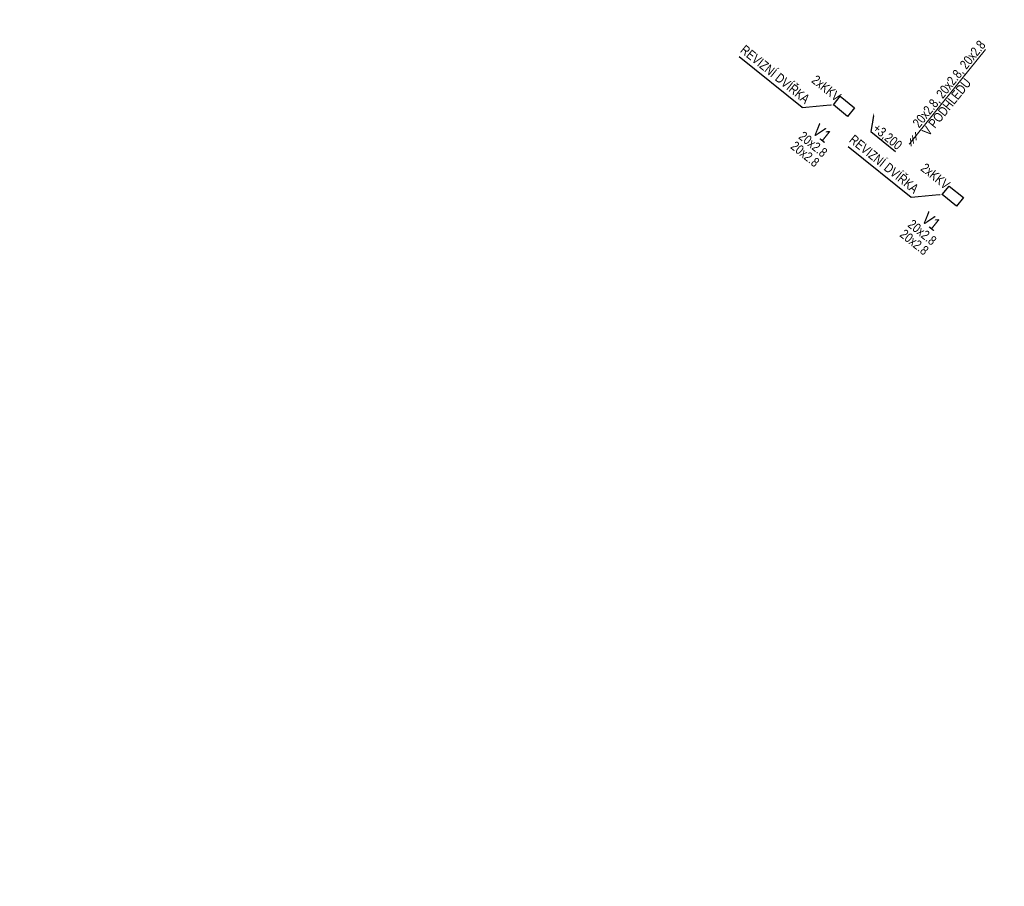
# Model space of a CAD drawing. Header units: millimetres. Extents: x -596506442 to -596040348, y -1160311056 to -1159813945.
# Tile 70 of 77: x -596369001 to -596353382, y -1159927295 to -1159913558. Entities that reach past the tile are written whole.
import ezdxf
from ezdxf import colors
from ezdxf.entities.mleader import LeaderData, LeaderLine
from ezdxf.math import Vec2, Vec3

# ---------------------------------------------------------------- set-up
doc = ezdxf.new("R2010")
doc.units = ezdxf.units.MM
for name, color, linetype, lineweight in [('TP_01_Text', 7, 'Continuous', 5), ('ZTI-potr_studena-popis', 7, 'Continuous', 13), ('ZTI-voda-popis', 7, 'Continuous', 15), ('ZTI-voda-stoupacky_popis', 7, 'Continuous', 13)]:
    doc.layers.add(name, color=color, linetype=linetype, lineweight=lineweight)
doc.styles.add('ARIAL', font='arial.ttf', dxfattribs={"width": 0.8})

msp = doc.modelspace()

# ---------------------------------------------------------------- texts
at = {"layer": 'TP_01_Text', "color": 0, "insert": (-596437549.206, -1159908782.553), "char_height": 200, "width": 9574.27685, "attachment_point": 1, "rotation": 321.1223711, "style": 'ARIAL', "bg_fill": 3, "box_fill_scale": 1, "bg_fill_color": 256, "bg_fill_transparency": 0}
msp.add_mtext('\\A1;POZNÁMKA - OBECNĚ:\\PPROJEKTOVÁ DOKUMENTACE BYLA ZPRACOVÁNA ZA ÚČELEM VYDÁNÍ STAVEBNÍHO POVOLENÍ. PODROBNOST, PŘESNOST, ROZSAH I OBSAH DOKUMENTACE ODPOVÍDÁ VYHLÁŠCE Č. 499/2006 - VYHLÁŠKA O DOKUMENTACI STAVEB:\\PVÝKRESOVÁ ČÁST OBSAHUJE UMÍSTĚNÍ A USPOŘÁDÁNÍ ROZHODUJÍCÍCH ZAŘÍZENÍ, STROJŮ, ZÁKLADNÍCH MECHANICKÝCH KOMPONENTŮ, ZDROJŮ ENERGIE APOD.; ZÁKLADNÍ VYMEZENÍ PROSTORU NA JEJICH UMÍSTĚNÍ VE STAVBĚ; \\PPŘED ZAHÁJENÍM VÝSTAVBY JE NUTNÉ ZLADIT ODVOD KONDENZÁTU OD VŠECH VZDUCHOTECHNICKÝCH JEDNOTEK DLE ZVOLENE TECHNOLOGIE\\P\\PPOZNÁMKA - VODOVOD:\\P\\pt200;-^IUZAVÍRACÍ ARMATURY BUDOU UMÍSTĚNY DLE ČSN 75 5401, NUTNOST ZAJISTIT PŘÍSTUP\\P-^IMINIMÁLNÍ SKLON BUDE 0,3 % SMĚREM K VYPOUŠTĚCÍM ARMATURÁM,\\P-^IVEŠKERÉ POTRUBÍ BUDE ZAIZOLOVÁNO TEPELNOU IZOLACÍ, VIZ LEGENDA,\\P-^IKOTVENÍ POTRUBÍ, KOMPENZÁTORY DÉLKOVÉ ROZTAŽNOSTI A VÝŠKOVÉ UMÍSTĚNÍ PŘÍVODŮ VODY BUDE DLE MONTÁŽNÍCH NÁVODŮ DODAVATELŮ,\\P-^IPOTRUBÍ PITNÉ VODY BUDE Z TŘÍVRSTVÉHO POTRUBÍ PP-RCT, POŽÁRNÍ POTRUBÍ Z OCELI (OZN. JMENOVITOU SVĚTLOSTÍ POTRUBÍ DN)\\P-^IPOTRUBÍ PŘEVÁŽNĚ VEDENO V PŘEDSTĚNĚ, NENÍ-LI UVEDENO JINAK, SVISLÉ POTRUBÍ VEDENO V  KOMÍNOVÝCH PRŮDUŠÍCH PRŮMĚRU 150 mm\\P-^IPOLOHY REDUKCÍ, KULOVÝCH KOHOUTŮ A ARMATUR JSOU ZAKRESLENY POUZE ORIENTAČNĚ, PŘESNÁ POLOHA BUDE UPŘESNĚNA V DALŠÍM STUPNI PD\\P-^IPŘED VSTUPEM VODOVODU DO KAŽDÉHO BYTU BUDE OSAZEN NA SV A TV PODRUŽNÝ VODOMĚR S M-BUS, NUTNO ZAJISTIT PŘÍSTUP (OSAZENÍ REVIZNÍCH DVÍŘEK)\\P-^IOCHRANU PROTI ZNEČIŠTĚNÍ PITNÉ VODY VE VNITŘNÍM VODOVODU A ZAŘÍZENÍ NA OCHRANU PROTI ZNEČIŠTĚNÍ, ZPĚTNÝM PRŮTOKEM NUTNO ŘEŠIT DLE ČSN EN 1717, \\PDÁLE VIZ TECHNICKÁ ZPRÁVA.\\P\\PPOZNÁMKA - KANALIZACE:\\P-^IVŠECHNA PŘIPOJOVACÍ POTRUBÍ BUDOU PROVEDENA V MINIMÁLNÍM SKLONU 3% NENÍ-LI TOMU UVEDENO JINAK, \\P-^IVEŠKERÉ ODPADNÍ POTRUBÍ BUDE PROVEDENO Z ODHLUČNĚNÝCH TŘÍVRSTVÝCH PLASTOVÝCH TRUBEK Z PP, PŘIPOJOVACÍ POTRUBÍ Z MATERIÁLU PP-HT,\\P-^IPOTRUBÍ V DRÁŽKÁCH BUDE CHRÁNĚNO PROTI MECHANICKÉMU POŠKOZENÍ PLSTĚNÝMI PÁSY,\\P-^IUCHYCENÍ POTRUBÍ BUDE PROVEDENO DLE MONTÁŽNÍHO NÁVODU VÝROBCE,\\P-^INA ODPADNÍM POTRUBÍ BUDOU UMÍSTĚNY ČISTICÍ KUSY 1 m NAD PODLAHOU DANÉHO PODLAŽÍ, NUTNO ZAJISTIT PŘÍSTUP (OSAZENÍ REVIZNÍCH DVÍŘEK),\\P-^IDANÁ ODPADNÍ POTRUBÍ BUDOU VYVEDENA NAD STŘECHU A UKONČENY VENTILAČNÍ HLAVICÍ VE VÝŠCE min. 0,5 m NAD ÚROVNÍ STŘECHY\\P-^IZÁSADY PRO PROVÁDĚNÍ PŘIPOJOVACÍHO POTRUBÍ:\\P\\pi-400,l600,t600;--^INEJVĚTŠÍ DÉLKA NEVĚTRANÉHO PŘIPOJOVACÍHO POTRUBÍ JE 4 m,\\P--^INEJMENŠÍ SKLON NEVĚTRANÉHO PŘIPOJOVACÍHO POTRUBÍ JSOU 3%,\\P--^IUM KAŽDÉHO ZAŘIZOVACÍHO PŘEDMĚTU BUDE OSAZENA ZÁPACHOVÁ UZÁVĚRA S VÝŠKOU VODNÍHO SLOUPCE MINIMÁLNĚ 50 mm,\\P--^IPŘECHOD NA ODPADNÍ POTRUBÍ JE PROVEDEN ODBOČKAMI S ÚHLEM ODBOČENÍ 45° AŽ 88,5°,\\P--^IPŘIPOJOVACÍ POTRUBÍ OD DVOU A VÍCE ZAŘIZOVACÍCH PŘEDMĚTŮ NAPOJENÉHO DO SVODNÉHO POTRUBÍ MÁ BÝT OPATŘENO ČISTÍCÍ TVAROVKOU,\\P--^IPŘIPOJOVACÍ POTRUBÍ NAPOJENÁ NA ODPADNÍ POTRUBÍ ODBOČKOU S ÚHLEM VĚTŠÍM NEŽ 75°, MUSÍ MÍT MEZI DNEM PŘIPOJOVACÍHO POTRUBÍ V MÍSTĚ PŘIPOJENÍ \\P\\pi0,l0,tz;^IA HLADINOU VODY V NAPOJENÉ ZÁPACHOVÉ UZÁVĚRCE SVISLOU VZDÁLENOST VĚTŠÍ NEBO ROVNU VNITŘNÍMU PRŮMĚRU PŘIPOJOVACÍHO POTRUBÍ,\\P\\pi-400,l600,t600;--^IODBOČKY S BOČNÍM ÚHLEM PŘIPOJENÍ VĚTŠÍM NEŽ 60° MUSÍ BÝT NA PŘIPOJOVACÍM POTRUBÍ OSAZENY S ODTOKEM VE SVISLÉ ROVINĚ,\\P--^IEXCENTRICKÉ REDUKCE OSAZENÉ NA LEŽATÉM PŘIPOJOVACÍM POTRUBÍ MUSÍ BÝT OSAZENY S ROVNÝM POVRCHEM NAHOŘE,\\P--^IODPADNÍ POTRUBÍ , KTERÉ JE VYVEDENO NAD STŘECHU BUDE UKONČENO VĚTRACÍ HLAVICÍ v=0,5 m, OSTATNÍ  POTRUBÍ UKONČENA PŘIVZDUŠŇOVACÍM VENTILEM ,\\P\\pi0,l0,tz;DÁLE VIZ TECHNICKÁ ZPRÁVA.', dxfattribs=at)
at = {"layer": 'ZTI-voda-stoupacky_popis', "insert": (-596354479.39, -1159916675.708), "char_height": 200, "width": 395.3664, "attachment_point": 2, "rotation": 321.1223711, "line_spacing_factor": 0.8, "style": 'ARIAL', "bg_fill": 3, "box_fill_scale": 1, "bg_fill_color": 256, "bg_fill_transparency": 0}
msp.add_mtext('V1', dxfattribs=at)

# ---------------------------------------------------------------- next in the draw order: texts
at = {"char_height": 150, "width": 281.48082, "attachment_point": 2, "rotation": 321.1223711, "line_spacing_factor": 0.8, "style": 'ARIAL', "bg_fill": 3, "box_fill_scale": 1, "bg_fill_color": 256, "bg_fill_transparency": 0}
for insert in [(-596356158.115, -1159914585.333), (-596354427.475, -1159915980.668)]:
    msp.add_mtext('2xKKV', dxfattribs=dict(at, insert=insert))
at = {"layer": 'TP_01_Text', "color": 0, "insert": (-596423519.894, -1159920093.74), "char_height": 200, "width": 9574.27685, "attachment_point": 1, "rotation": 321.1223711, "style": 'ARIAL', "bg_fill": 3, "box_fill_scale": 1, "bg_fill_color": 256, "bg_fill_transparency": 0}
msp.add_mtext('\\A1;POZNÁMKA - OBECNĚ:\\PPROJEKTOVÁ DOKUMENTACE BYLA ZPRACOVÁNA ZA ÚČELEM VYDÁNÍ STAVEBNÍHO POVOLENÍ. PODROBNOST, PŘESNOST, ROZSAH I OBSAH DOKUMENTACE ODPOVÍDÁ VYHLÁŠCE Č. 499/2006 - VYHLÁŠKA O DOKUMENTACI STAVEB:\\PVÝKRESOVÁ ČÁST OBSAHUJE UMÍSTĚNÍ A USPOŘÁDÁNÍ ROZHODUJÍCÍCH ZAŘÍZENÍ, STROJŮ, ZÁKLADNÍCH MECHANICKÝCH KOMPONENTŮ, ZDROJŮ ENERGIE APOD.; ZÁKLADNÍ VYMEZENÍ PROSTORU NA JEJICH UMÍSTĚNÍ VE STAVBĚ; ZÁKLADNÍ PŘEHLEDOVÁ SCHÉMATA ROZVODŮ A ZAŘÍZENÍ, ZÁKLADNÍ TECHNOLOGICKÁ SCHÉMATA; PŮDORYSY PÁTEŘNÍCH POTRUBNÍCH ROZVODŮ; PŘIPOJOVACÍ POTRUBNÍ ANI KONCOVÉ PRVKY SE NEZOBRAZUJÍ\\P\\PPOZNÁMKA - VODOVOD:\\P\\pt200;-^IUZAVÍRACÍ ARMATURY BUDOU UMÍSTĚNY DLE ČSN 75 5401, NUTNOST ZAJISTIT PŘÍSTUP\\P-^IMINIMÁLNÍ SKLON BUDE 0,3 % SMĚREM K VYPOUŠTĚCÍM ARMATURÁM,\\P-^IVEŠKERÉ POTRUBÍ BUDE ZAIZOLOVÁNO TEPELNOU IZOLACÍ, VIZ LEGENDA,\\P-^IKOTVENÍ POTRUBÍ, KOMPENZÁTORY DÉLKOVÉ ROZTAŽNOSTI A VÝŠKOVÉ UMÍSTĚNÍ PŘÍVODŮ VODY BUDE DLE MONTÁŽNÍCH NÁVODŮ DODAVATELŮ,\\P-^IPOTRUBÍ PITNÉ VODY BUDE Z TŘÍVRSTVÉHO POTRUBÍ PP-RCT, POŽÁRNÍ POTRUBÍ Z OCELI (OZN. JMENOVITOU SVĚTLOSTÍ POTRUBÍ DN)\\P-^IPOTRUBÍ PŘEVÁŽNĚ VEDENO V PŘEDSTĚNĚ, NENÍ-LI UVEDENO JINAK, SVISLÉ POTRUBÍ VEDENO V  KOMÍNOVÝCH PRŮDUŠÍCH PRŮMĚRU 150 mm\\P-^IPOLOHY REDUKCÍ, KULOVÝCH KOHOUTŮ A ARMATUR JSOU ZAKRESLENY POUZE ORIENTAČNĚ, PŘESNÁ POLOHA BUDE UPŘESNĚNA V DALŠÍM STUPNI PD\\P-^IPŘED VSTUPEM VODOVODU DO KAŽDÉHO BYTU BUDE OSAZEN NA SV A TV PODRUŽNÝ VODOMĚR S M-BUS, NUTNO ZAJISTIT PŘÍSTUP (OSAZENÍ REVIZNÍCH DVÍŘEK)\\P-^IOCHRANU PROTI ZNEČIŠTĚNÍ PITNÉ VODY VE VNITŘNÍM VODOVODU A ZAŘÍZENÍ NA OCHRANU PROTI ZNEČIŠTĚNÍ, ZPĚTNÝM PRŮTOKEM NUTNO ŘEŠIT DLE ČSN EN 1717, \\PDÁLE VIZ TECHNICKÁ ZPRÁVA.\\P\\PPOZNÁMKA - KANALIZACE:\\P-^IVŠECHNA PŘIPOJOVACÍ POTRUBÍ BUDOU PROVEDENA V MINIMÁLNÍM SKLONU 3% NENÍ-LI TOMU UVEDENO JINAK, \\P-^IVEŠKERÉ ODPADNÍ POTRUBÍ BUDE PROVEDENO Z ODHLUČNĚNÝCH TŘÍVRSTVÝCH PLASTOVÝCH TRUBEK Z PP, PŘIPOJOVACÍ POTRUBÍ Z MATERIÁLU PP-HT,\\P-^IPOTRUBÍ V DRÁŽKÁCH BUDE CHRÁNĚNO PROTI MECHANICKÉMU POŠKOZENÍ PLSTĚNÝMI PÁSY,\\P-^IUCHYCENÍ POTRUBÍ BUDE PROVEDENO DLE MONTÁŽNÍHO NÁVODU VÝROBCE,\\P-^INA ODPADNÍM POTRUBÍ BUDOU UMÍSTĚNY ČISTICÍ KUSY 1 m NAD PODLAHOU DANÉHO PODLAŽÍ, NUTNO ZAJISTIT PŘÍSTUP (OSAZENÍ REVIZNÍCH DVÍŘEK),\\P-^IDANÁ ODPADNÍ POTRUBÍ BUDOU VYVEDENA NAD STŘECHU A UKONČENY VENTILAČNÍ HLAVICÍ VE VÝŠCE min. 0,5 m NAD ÚROVNÍ STŘECHY\\P-^IZÁSADY PRO PROVÁDĚNÍ PŘIPOJOVACÍHO POTRUBÍ:\\P\\pi-400,l600,t600;--^INEJVĚTŠÍ DÉLKA NEVĚTRANÉHO PŘIPOJOVACÍHO POTRUBÍ JE 4 m,\\P--^INEJMENŠÍ SKLON NEVĚTRANÉHO PŘIPOJOVACÍHO POTRUBÍ JSOU 3%,\\P--^IUM KAŽDÉHO ZAŘIZOVACÍHO PŘEDMĚTU BUDE OSAZENA ZÁPACHOVÁ UZÁVĚRA S VÝŠKOU VODNÍHO SLOUPCE MINIMÁLNĚ 50 mm,\\P--^IPŘECHOD NA ODPADNÍ POTRUBÍ JE PROVEDEN ODBOČKAMI S ÚHLEM ODBOČENÍ 45° AŽ 88,5°,\\P--^IPŘIPOJOVACÍ POTRUBÍ OD DVOU A VÍCE ZAŘIZOVACÍCH PŘEDMĚTŮ NAPOJENÉHO DO SVODNÉHO POTRUBÍ MÁ BÝT OPATŘENO ČISTÍCÍ TVAROVKOU,\\P--^IPŘIPOJOVACÍ POTRUBÍ NAPOJENÁ NA ODPADNÍ POTRUBÍ ODBOČKOU S ÚHLEM VĚTŠÍM NEŽ 75°, MUSÍ MÍT MEZI DNEM PŘIPOJOVACÍHO POTRUBÍ V MÍSTĚ PŘIPOJENÍ \\P\\pi0,l0,tz;^IA HLADINOU VODY V NAPOJENÉ ZÁPACHOVÉ UZÁVĚRCE SVISLOU VZDÁLENOST VĚTŠÍ NEBO ROVNU VNITŘNÍMU PRŮMĚRU PŘIPOJOVACÍHO POTRUBÍ,\\P\\pi-400,l600,t600;--^IODBOČKY S BOČNÍM ÚHLEM PŘIPOJENÍ VĚTŠÍM NEŽ 60° MUSÍ BÝT NA PŘIPOJOVACÍM POTRUBÍ OSAZENY S ODTOKEM VE SVISLÉ ROVINĚ,\\P--^IEXCENTRICKÉ REDUKCE OSAZENÉ NA LEŽATÉM PŘIPOJOVACÍM POTRUBÍ MUSÍ BÝT OSAZENY S ROVNÝM POVRCHEM NAHOŘE,\\P--^IODPADNÍ POTRUBÍ , KTERÉ JE VYVEDENO NAD STŘECHU BUDE UKONČENO VĚTRACÍ HLAVICÍ v=0,5 m, OSTATNÍ  POTRUBÍ UKONČENA PŘIVZDUŠŇOVACÍM VENTILEM ,\\P\\pi0,l0,tz;DÁLE VIZ TECHNICKÁ ZPRÁVA.', dxfattribs=at)
at = {"layer": 'ZTI-voda-popis', "ltscale": 20, "insert": (-596354849.677, -1159915189.835), "char_height": 150, "width": 1725.46727, "attachment_point": 1, "rotation": 51.122371, "style": 'ARIAL', "bg_fill": 3, "box_fill_scale": 1, "bg_fill_color": 256, "bg_fill_transparency": 0}
msp.add_mtext('20x2.8, 20x2.8, 20x2.8', dxfattribs=at)
at = {"layer": 'ZTI-voda-stoupacky_popis', "attachment_point": 2, "rotation": 321.1223711, "line_spacing_factor": 0.8, "style": 'ARIAL', "bg_fill": 3, "box_fill_scale": 1, "bg_fill_color": 256, "bg_fill_transparency": 0}
for s, insert, char_height, width in [('V1', (-596356211.455, -1159915279.223), 200, 395.3664), ('20x2.8\\P20x2.8', (-596354636.305, -1159916870.33), 150, 285.09383)]:
    msp.add_mtext(s, dxfattribs=dict(at, insert=insert, char_height=char_height, width=width))

# ---------------------------------------------------------------- next in the draw order: linework, layer by layer
for points in [[(-596355983.261, -1159914772.541), (-596355757.225, -1159914954.784), (-596355867.398, -1159915091.433), (-596356093.435, -1159914909.19)], [(-596354256.309, -1159916194.943), (-596354030.272, -1159916377.185), (-596354140.446, -1159916513.834), (-596354366.482, -1159916331.591)]]:
    msp.add_lwpolyline(points, close=True)
at = {"layer": 'ZTI-voda-popis', "ltscale": 20}
for p, q in [((-596354836.038, -1159915394.221), (-596354822.706, -1159915518.508)), ((-596354793.036, -1159915340.886), (-596354779.704, -1159915465.173)), ((-596354872.126, -1159915438.981), (-596354858.794, -1159915563.268))]:
    msp.add_line(p, q, dxfattribs=at)

# ---------------------------------------------------------------- next in the draw order: texts
at = {"layer": 'ZTI-voda-popis', "ltscale": 20, "insert": (-596354698.621, -1159915318.693), "char_height": 150, "width": 1101.21511, "attachment_point": 1, "rotation": 51.122371, "style": 'ARIAL', "bg_fill": 3, "box_fill_scale": 1, "bg_fill_color": 256, "bg_fill_transparency": 0}
msp.add_mtext('V PODHLEDU', dxfattribs=at)
at = {"layer": 'ZTI-voda-stoupacky_popis', "insert": (-596356368.37, -1159915473.845), "char_height": 150, "width": 285.09383, "attachment_point": 2, "rotation": 321.1223711, "line_spacing_factor": 0.8, "style": 'ARIAL', "bg_fill": 3, "box_fill_scale": 1, "bg_fill_color": 256, "bg_fill_transparency": 0}
msp.add_mtext('20x2.8\\P20x2.8', dxfattribs=at)

# ---------------------------------------------------------------- next in the draw order: linework, layer by layer
at = {"layer": 'ZTI-voda-popis', "ltscale": 20}
msp.add_lwpolyline([(-596353681.576, -1159914032.748), (-596354891.175, -1159915533.019)], dxfattribs=at)

# ---------------------------------------------------------------- next in the draw order: leaders
ml = msp.add_multileader_mtext('Standard')
ml.set_content('REVIZNÍ DVÍŘKA', color=256, style='ARIAL')
ml.set_leader_properties()
ml.build(insert=Vec2(0, 0))
ml.multileader.update_dxf_attribs({"text_left_attachment_type": 5, "text_right_attachment_type": 5, "dogleg_length": 0.36, "arrow_head_size": 50})
ctx = ml.context
ctx.base_point, ctx.char_height, ctx.arrow_head_size, ctx.landing_gap_size, ctx.plane_origin, ctx.plane_x_axis, ctx.plane_y_axis = Vec3(-596357615.458, -1159914124.399), 150, 50, 0.09, Vec3(-596355913.253, -1159914807.583), Vec3(0.778488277, -0.627659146), Vec3(0.627659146, 0.778488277)
ctx.left_attachment, ctx.right_attachment, ctx.text_align_type = 5, 5, 2
notes = []
notes.append((ctx, [(1, (1, 1, 0), (-596356588.134, -1159914952.683), (-0.778488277, 0.627659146), 0.36, [(0, [(-596356093.435, -1159914909.19)], 0, [])])]))
ctx.mtext.insert, ctx.mtext.text_direction, ctx.mtext.rotation, ctx.mtext.alignment, ctx.mtext.flow_direction = Vec3(-596356451.744, -1159914782.801), Vec3(0.778488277, -0.627659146), 5.604642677, 3, 5
ctx.mtext.has_bg_fill, ctx.mtext.bg_color, ctx.mtext.bg_scale_factor, ctx.mtext.bg_transparency, ctx.mtext.use_window_bg_color = 1, -1027028792, 1.5, 0, 1
for ctx, leaders in notes:
    for number, flags, end, landing, length, lines in leaders:
        leader = LeaderData()
        leader.index, (leader.has_last_leader_line, leader.has_dogleg_vector, leader.attachment_direction) = number, flags
        leader.last_leader_point, leader.dogleg_vector, leader.dogleg_length = Vec3(end), Vec3(landing), length
        for number, points, colour, breaks in lines:
            line = LeaderLine()
            line.index, line.vertices, line.color, line.breaks = number, Vec3.list(points), colors.encode_raw_color(colour), breaks
            leader.lines.append(line)
        ctx.leaders.append(leader)

# ---------------------------------------------------------------- next in the draw order: leaders
at = {"layer": 'ZTI-potr_studena-popis'}
ml = msp.add_multileader_mtext('Standard', dxfattribs=at)
ml.set_content('+3,200', color=256, style='ARIAL')
ml.set_leader_properties()
ml.build(insert=Vec2(0, 0))
ml.multileader.update_dxf_attribs({"text_left_attachment_type": 6, "text_right_attachment_type": 6, "dogleg_length": 0.36, "arrow_head_size": 50})
ctx = ml.context
ctx.base_point, ctx.char_height, ctx.arrow_head_size, ctx.landing_gap_size, ctx.plane_origin, ctx.plane_x_axis, ctx.plane_y_axis = Vec3(-596355500.577, -1159915330.235), 150, 50, 0.09, Vec3(-596355233.037, -1159915204.765), Vec3(0.778488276, -0.627659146), Vec3(0.627659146, 0.778488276)
ctx.left_attachment, ctx.right_attachment = 6, 6
notes = []
notes.append((ctx, [(1, (1, 1, 0), (-596355500.857, -1159915330.009), (0.778488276, -0.627659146), 0.36, [(0, [(-596355447.478, -1159915031.87)], 0, [])])]))
ctx.mtext.insert, ctx.mtext.text_direction, ctx.mtext.rotation, ctx.mtext.flow_direction = Vec3(-596355387.528, -1159915190.164), Vec3(0.778488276, -0.627659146), 5.604642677, 5
ctx.mtext.has_bg_fill, ctx.mtext.bg_color, ctx.mtext.bg_scale_factor, ctx.mtext.bg_transparency, ctx.mtext.use_window_bg_color = 1, -1027028792, 1.5, 0, 1
for ctx, leaders in notes:
    for number, flags, end, landing, length, lines in leaders:
        leader = LeaderData()
        leader.index, (leader.has_last_leader_line, leader.has_dogleg_vector, leader.attachment_direction) = number, flags
        leader.last_leader_point, leader.dogleg_vector, leader.dogleg_length = Vec3(end), Vec3(landing), length
        for number, points, colour, breaks in lines:
            line = LeaderLine()
            line.index, line.vertices, line.color, line.breaks = number, Vec3.list(points), colors.encode_raw_color(colour), breaks
            leader.lines.append(line)
        ctx.leaders.append(leader)

# ---------------------------------------------------------------- next in the draw order: leaders
ml = msp.add_multileader_mtext('Standard')
ml.set_content('REVIZNÍ DVÍŘKA', color=256, style='ARIAL')
ml.set_leader_properties()
ml.build(insert=Vec2(0, 0))
ml.multileader.update_dxf_attribs({"text_left_attachment_type": 5, "text_right_attachment_type": 5, "dogleg_length": 0.36, "arrow_head_size": 50})
ctx = ml.context
ctx.base_point, ctx.char_height, ctx.arrow_head_size, ctx.landing_gap_size, ctx.plane_origin, ctx.plane_x_axis, ctx.plane_y_axis = Vec3(-596355888.505, -1159915546.801), 150, 50, 0.09, Vec3(-596354186.3, -1159916229.984), Vec3(0.778488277, -0.627659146), Vec3(0.627659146, 0.778488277)
ctx.left_attachment, ctx.right_attachment, ctx.text_align_type = 5, 5, 2
notes = []
notes.append((ctx, [(1, (1, 1, 0), (-596354861.181, -1159916375.085), (-0.778488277, 0.627659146), 0.36, [(0, [(-596354366.482, -1159916331.591)], 0, [])])]))
ctx.mtext.insert, ctx.mtext.text_direction, ctx.mtext.rotation, ctx.mtext.alignment, ctx.mtext.flow_direction = Vec3(-596354724.791, -1159916205.202), Vec3(0.778488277, -0.627659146), 5.604642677, 3, 5
ctx.mtext.has_bg_fill, ctx.mtext.bg_color, ctx.mtext.bg_scale_factor, ctx.mtext.bg_transparency, ctx.mtext.use_window_bg_color = 1, -1027028792, 1.5, 0, 1
for ctx, leaders in notes:
    for number, flags, end, landing, length, lines in leaders:
        leader = LeaderData()
        leader.index, (leader.has_last_leader_line, leader.has_dogleg_vector, leader.attachment_direction) = number, flags
        leader.last_leader_point, leader.dogleg_vector, leader.dogleg_length = Vec3(end), Vec3(landing), length
        for number, points, colour, breaks in lines:
            line = LeaderLine()
            line.index, line.vertices, line.color, line.breaks = number, Vec3.list(points), colors.encode_raw_color(colour), breaks
            leader.lines.append(line)
        ctx.leaders.append(leader)

doc.saveas('drawing.dxf')
